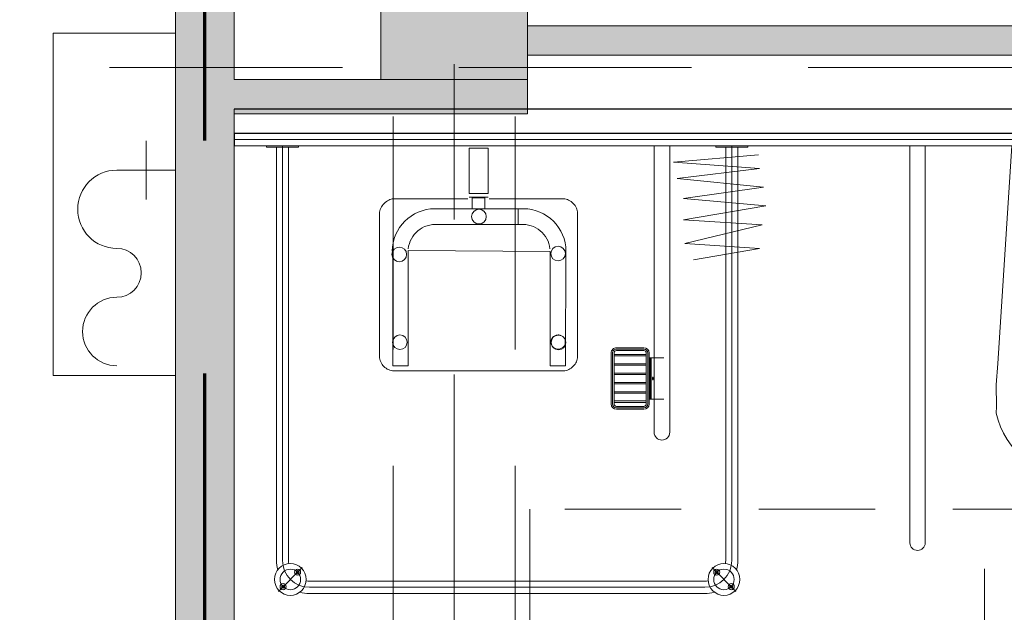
# Model space of a CAD drawing. Header units: centimetres. Extents: x -1631 to 21770, y -8842 to 3590.
# Tile 136 of 150: x 499 to 700, y 1724 to 1846. Entities that reach past the tile are written whole.
import ezdxf

# ---------------------------------------------------------------- set-up
doc = ezdxf.new("R2010")
doc.units = ezdxf.units.CM
for name, pattern in [('Długa kreska', [142.875, 95.25, -47.625]), ('Oś', [222.25, 127, -31.75, 31.75, -31.75]), ('Ponad', [39.688, 23.813, -15.875]), ('Ukryte', [71.438, 47.625, -23.813])]:
    doc.linetypes.add(name, pattern=pattern)
for name, color, linetype, lineweight in [('A-AREA-IDEN', 2, 'Continuous', 13), ('A-DETL', 90, 'Continuous', 9), ('A-DETL-HDLN', 90, 'Ukryte', 9), ('A-FLOR-OVHD', 1, 'Ponad', 9), ('A-WALL', 113, 'Continuous', 13), ('A-WALL-FNSH', 113, 'Continuous', 13), ('A-WALL-PATT', 111, 'Continuous', 13), ('P-SANR-FIXT', 6, 'Continuous', 9), ('S-COLS', 52, 'Continuous', 13), ('S-GRID', 1, 'Continuous', 13)]:
    doc.layers.add(name, color=color, linetype=linetype, lineweight=lineweight)

# ---------------------------------------------------------------- blocks, each defined once
blk = doc.blocks.new('M_Concrete-Square-Column - 300 x 300mm-1794508-5_piętro III __10_50 m_ - stan projektowany')
at = {"layer": 'S-COLS', "lineweight": 9}
blk.add_hatch(color=254, dxfattribs=at).paths.add_polyline_path([(15, -15), (15, 15), (-15, 15), (-15, -15)], flags=0)
for p, q in [((15, 15), (-15, 15)), ((-15, 15), (-15, -15)), ((15, -15), (15, 15)), ((-15, -15), (15, -15))]:
    blk.add_line(p, q, dxfattribs=at)
blk = doc.blocks.new('miska ustępowa dla N_35_5x54 wisząca koło narożna - Type 1-2357503-5_piętro III __10_50 m_ - stan projektowany')
at = {"layer": 'P-SANR-FIXT'}
for p, q in [((44.09, 84.95), (44.09, 3.75)), ((47.21, 84.95), (47.21, 3.75)), ((-23.38, 73.37), (-32.54, 73.37)), ((-23.38, 71.81), (-32.54, 71.81)), ((-23.38, 49.38), (-23.38, 71.81)), ((-21.82, 49.38), (-21.82, 71.81)), ((4.01, 69.78), (6.13, 70.8)), ((6.13, 70.8), (7.56, 71.26)), ((7.56, 71.26), (9.56, 71.73)), ((9.56, 71.73), (11.02, 71.92)), ((11.02, 71.92), (12.5, 72)), ((12.5, 72), (13.98, 71.92)), ((13.98, 71.92), (15.44, 71.73)), ((15.44, 71.73), (17.44, 71.26)), ((17.44, 71.26), (18.87, 70.8)), ((18.87, 70.8), (20.99, 69.78)), ((-32.54, 70.25), (-23.38, 70.25)), ((-24.94, 49.38), (-24.94, 70.25)), ((1.02, 67.71), (2.75, 69.02)), ((2.75, 69.02), (4.01, 69.78)), ((20.99, 69.78), (22.25, 69.02)), ((22.25, 69.02), (23.98, 67.71)), ((-0.58, 66.14), (1.02, 67.71)), ((23.98, 67.71), (25.58, 66.14)), ((-2.34, 63.8), (-1.51, 65.01)), ((-1.51, 65.01), (-0.58, 66.14)), ((25.58, 66.14), (26.51, 65.01)), ((26.51, 65.01), (27.34, 63.8)), ((-3.69, 61.21), (-3.07, 62.53)), ((-3.07, 62.53), (-2.34, 63.8)), ((27.34, 63.8), (28.07, 62.53)), ((28.07, 62.53), (28.69, 61.21)), ((-4.19, 59.84), (-3.69, 61.21)), ((28.69, 61.21), (29.19, 59.84)), ((-4.82, 57.07), (-4.57, 58.43)), ((-4.57, 58.43), (-4.19, 59.84)), ((29.19, 59.84), (29.57, 58.43)), ((29.57, 58.43), (29.53, 57.07)), ((-4.88, 52.64), (-4.82, 57.07)), ((29.53, 57.07), (29.58, 52.64)), ((-4.56, 48.31), (-4.88, 52.64)), ((29.58, 52.64), (29.22, 48.31)), ((-1.4, 3.75), (-4.56, 48.31)), ((29.22, 48.31), (26.4, 3.75)), ((8.17, 39.35), (8.17, 44.47)), ((17.32, 44.47), (17.32, 39.35)), ((16.4, 38.08), (9.09, 38.08)), ((4.69, 28.65), (4.69, 31.45)), ((19.8, 28.65), (19.8, 31.45)), ((3.32, 30.06), (6.14, 30.06)), ((18.43, 30.06), (21.25, 30.06))]:
    blk.add_line(p, q, dxfattribs=at)
for centre in [(4.69, 30.06), (19.8, 30.06)]:
    blk.add_circle(centre, 0.825, dxfattribs=at)
for centre, radius, start, end in [((45.65, 84.95), 1.56, 0, 180), ((-23.38, 71.81), 1.56, 360, 90), ((-23.38, 71.81), 1.56, 270, 360), ((-30.79, 49.38), 5.85, 254.5618, 0), ((-30.79, 49.38), 7.41, 257.8673, 0), ((-30.79, 49.38), 8.97, 260.0004, 0), ((12.74, 44.25), 4.58, 2.8022, 177.1978), ((9.34, 39.23), 1.17, 174.1101, 257.7661), ((16.15, 39.23), 1.17, 282.2339, 5.8899)]:
    blk.add_arc(centre, radius, start, end, dxfattribs=at)
for centre, major_axis, ratio in [((12.55, 52.26), (0, 16.33), 0.823529), ((12.55, 52.01), (0, 15.16), 0.845174)]:
    blk.add_ellipse(centre, major_axis=major_axis, ratio=ratio, dxfattribs=at)
blk = doc.blocks.new('brodzik natryskowy dla N - Type 1-2359078-5_piętro III __10_50 m_ - stan projektowany')
at = {"layer": 'P-SANR-FIXT'}
for p, q in [((-35.25, 90), (-40.13, 94.88)), ((47.11, 95.3), (-33.8, 95.3)), ((48.56, 90), (53.43, 94.88)), ((-33.8, 94.05), (47.11, 94.05)), ((47.11, 92.8), (-33.8, 92.8)), ((52.61, 3.75), (52.61, 88.75)), ((-40.55, 4.05), (-40.55, 88.55)), ((-39.3, 3.75), (-39.3, 88.55)), ((-38.05, 4.05), (-38.05, 88.55)), ((51.36, 4.05), (51.36, 88.55)), ((53.86, 4.05), (53.86, 88.55)), ((-26.61, 3.95), (-26.61, 62.35)), ((-23.41, 62.35), (-23.41, 3.95)), ((-22.41, 56.55), (-22.41, 46.15)), ((-22.11, 56.55), (-22.11, 46.15)), ((-21.81, 56.55), (-21.81, 46.15)), ((-15.71, 57.65), (-21.31, 57.65)), ((-15.71, 57.35), (-21.31, 57.35)), ((-15.71, 57.05), (-21.31, 57.05)), ((-15.21, 46.15), (-15.21, 56.55)), ((-14.91, 46.15), (-14.91, 56.55)), ((-14.61, 46.15), (-14.61, 56.55)), ((-22.41, 55.6), (-25.41, 55.6)), ((-22.81, 55.6), (-22.81, 47.1)), ((-22.61, 55.6), (-22.61, 47.1)), ((-21.81, 56.25), (-15.21, 56.25)), ((-21.81, 55.95), (-15.21, 55.95)), ((-21.81, 54.35), (-15.21, 54.35)), ((-21.81, 54.05), (-15.21, 54.05)), ((-21.81, 52.45), (-15.21, 52.45)), ((-21.81, 52.15), (-15.21, 52.15)), ((-21.81, 50.55), (-15.21, 50.55)), ((-21.81, 50.25), (-15.21, 50.25)), ((-21.81, 48.65), (-15.21, 48.65)), ((-21.81, 48.35), (-15.21, 48.35)), ((-7.4, 48.18), (-7.25, 48.42)), ((-7.25, 48.42), (-7.07, 48.65)), ((-7.07, 48.65), (-6.88, 48.86)), ((-6.88, 48.86), (-6.67, 49.06)), ((-6.67, 49.06), (-6.44, 49.24)), ((-6.44, 49.24), (-6.2, 49.39)), ((-6.2, 49.39), (-5.95, 49.52)), ((-5.95, 49.52), (-5.69, 49.63)), ((-5.69, 49.63), (-5.41, 49.71)), ((-5.41, 49.71), (-5.13, 49.76)), ((-5.29, 48.78), (-5.37, 25.35)), ((-2.15, 48.78), (-5.29, 48.78)), ((-5.13, 49.76), (29.82, 49.76)), ((-2.15, 25.38), (-2.15, 48.78)), ((26.92, 48.78), (30.07, 48.78)), ((26.92, 48.78), (26.92, 25.18)), ((29.82, 49.76), (30.1, 49.76)), ((30.07, 25.38), (30.07, 48.78)), ((30.1, 49.76), (30.38, 49.71)), ((30.38, 49.71), (30.65, 49.64)), ((30.65, 49.64), (30.92, 49.53)), ((30.92, 49.53), (31.17, 49.41)), ((31.17, 49.41), (31.41, 49.26)), ((31.41, 49.26), (31.64, 49.09)), ((31.64, 49.09), (31.85, 48.89)), ((31.85, 48.89), (32.05, 48.68)), ((32.05, 48.68), (32.22, 48.46)), ((32.22, 48.46), (32.38, 48.21)), ((-22.41, 47.1), (-25.41, 47.1)), ((-21.81, 46.75), (-15.21, 46.75)), ((-21.81, 46.45), (-15.21, 46.45)), ((-7.74, 47.12), (-7.7, 47.39)), ((-7.74, 46.84), (-7.74, 47.12)), ((-7.74, 17.3), (-7.74, 46.84)), ((-7.7, 47.39), (-7.62, 47.66)), ((-7.62, 47.66), (-7.52, 47.93)), ((-7.52, 47.93), (-7.4, 48.18)), ((32.38, 48.21), (32.51, 47.96)), ((32.51, 47.96), (32.61, 47.69)), ((32.61, 47.69), (32.69, 47.42)), ((32.69, 47.42), (32.74, 47.13)), ((32.74, 47.13), (32.74, 17.61)), ((-21.31, 45.65), (-15.71, 45.65)), ((-21.31, 45.35), (-15.71, 45.35)), ((-21.31, 45.05), (-15.71, 45.05)), ((-5.21, 44.19), (-5.18, 44.33)), ((-5.18, 44.33), (-5.13, 44.46)), ((-5.13, 44.46), (-5.07, 44.59)), ((-5.07, 44.59), (-4.99, 44.71)), ((-4.99, 44.71), (-4.91, 44.83)), ((-4.91, 44.83), (-4.81, 44.93)), ((-4.81, 44.93), (-4.71, 45.02)), ((-4.71, 45.02), (-4.6, 45.11)), ((-4.6, 45.11), (-4.48, 45.18)), ((-4.48, 45.18), (-4.35, 45.24)), ((-4.35, 45.24), (-4.21, 45.29)), ((-4.21, 45.29), (-4.07, 45.33)), ((-4.07, 45.33), (-3.93, 45.35)), ((-3.93, 45.35), (-3.78, 45.36)), ((-3.78, 45.36), (-3.63, 45.35)), ((-3.63, 45.35), (-3.48, 45.33)), ((-3.48, 45.33), (-3.34, 45.29)), ((-3.34, 45.29), (-3.21, 45.24)), ((-3.21, 45.24), (-3.08, 45.18)), ((-3.08, 45.18), (-2.96, 45.11)), ((-2.96, 45.11), (-2.85, 45.02)), ((-2.85, 45.02), (-2.74, 44.93)), ((-2.74, 44.93), (-2.65, 44.83)), ((-2.65, 44.83), (-2.56, 44.71)), ((-2.56, 44.71), (-2.49, 44.59)), ((-2.49, 44.59), (-2.43, 44.46)), ((-2.43, 44.46), (-2.38, 44.33)), ((-2.38, 44.33), (-2.34, 44.19)), ((-5.24, 43.9), (-5.23, 44.04)), ((-5.23, 43.75), (-5.24, 43.9)), ((-5.23, 44.04), (-5.21, 44.19)), ((-5.21, 43.6), (-5.23, 43.75)), ((-5.18, 43.46), (-5.21, 43.6)), ((-5.13, 43.33), (-5.18, 43.46)), ((-5.07, 43.2), (-5.13, 43.33)), ((-4.99, 43.08), (-5.07, 43.2)), ((-4.91, 42.96), (-4.99, 43.08)), ((-4.81, 42.86), (-4.91, 42.96)), ((-4.71, 42.77), (-4.81, 42.86)), ((-4.6, 42.68), (-4.71, 42.77)), ((-4.48, 42.61), (-4.6, 42.68)), ((-4.35, 42.55), (-4.48, 42.61)), ((-4.21, 42.5), (-4.35, 42.55)), ((-4.07, 42.46), (-4.21, 42.5)), ((-3.93, 42.44), (-4.07, 42.46)), ((-3.78, 42.43), (-3.93, 42.44)), ((-3.48, 42.46), (-3.63, 42.44)), ((-3.34, 42.5), (-3.48, 42.46)), ((-3.21, 42.55), (-3.34, 42.5)), ((-3.08, 42.61), (-3.21, 42.55)), ((-2.96, 42.68), (-3.08, 42.61)), ((-2.85, 42.77), (-2.96, 42.68)), ((-2.74, 42.86), (-2.85, 42.77)), ((-2.65, 42.96), (-2.74, 42.86)), ((-2.56, 43.08), (-2.65, 42.96)), ((-2.49, 43.2), (-2.56, 43.08)), ((-2.43, 43.33), (-2.49, 43.2)), ((-2.38, 43.46), (-2.43, 43.33)), ((-2.34, 43.6), (-2.38, 43.46)), ((-2.34, 44.19), (-2.32, 44.04)), ((-2.32, 43.75), (-2.34, 43.6)), ((-2.32, 44.04), (-2.31, 43.9)), ((-2.31, 43.9), (-2.32, 43.75)), ((-44.99, 24.77), (-31.46, 27.07)), ((-29.67, 23.75), (-44.99, 24.77)), ((-5.37, 25.35), (-5.32, 24.46)), ((-5.32, 24.46), (-5.19, 23.6)), ((26.92, 25.18), (-2.15, 25.38)), ((-2.03, 24.3), (-2.11, 24.85)), ((-1.89, 23.76), (-2.03, 24.3)), ((26.66, 23.76), (26.8, 24.3)), ((26.8, 24.3), (26.88, 24.85)), ((30.1, 24.46), (29.97, 23.6)), ((30.15, 25.35), (30.1, 24.46)), ((-45.5, 19.91), (-29.67, 23.75)), ((-5.19, 23.6), (-4.98, 22.76)), ((-4.98, 22.76), (-4.68, 21.97)), ((-1.71, 23.26), (-1.89, 23.76)), ((-1.47, 22.77), (-1.71, 23.26)), ((-1.19, 22.31), (-1.47, 22.77)), ((-0.87, 21.89), (-1.19, 22.31)), ((25.65, 21.89), (25.96, 22.31)), ((25.96, 22.31), (26.24, 22.77)), ((26.24, 22.77), (26.48, 23.26)), ((26.48, 23.26), (26.66, 23.76)), ((29.75, 22.76), (29.46, 21.97)), ((29.97, 23.6), (29.75, 22.76)), ((-4.68, 21.97), (-4.32, 21.2)), ((-4.32, 21.2), (-3.88, 20.49)), ((-3.88, 20.49), (-3.38, 19.82)), ((-0.51, 21.49), (-0.87, 21.89)), ((-0.12, 21.13), (-0.51, 21.49)), ((0.31, 20.81), (-0.12, 21.13)), ((0.76, 20.54), (0.31, 20.81)), ((1.25, 20.3), (0.76, 20.54)), ((1.76, 20.11), (1.25, 20.3)), ((23.02, 20.11), (23.53, 20.3)), ((23.53, 20.3), (24.01, 20.54)), ((24.01, 20.54), (24.47, 20.81)), ((24.47, 20.81), (24.89, 21.13)), ((24.89, 21.13), (25.29, 21.49)), ((25.29, 21.49), (25.65, 21.89)), ((28.66, 20.49), (28.16, 19.82)), ((29.09, 21.2), (28.66, 20.49)), ((29.46, 21.97), (29.09, 21.2)), ((-46.26, 16.08), (-29.41, 18.89)), ((-29.41, 18.89), (-45.5, 19.91)), ((-3.38, 19.82), (-2.82, 19.2)), ((-2.82, 19.2), (-2.2, 18.64)), ((-2.2, 18.64), (-1.53, 18.13)), ((-1.53, 18.13), (-0.81, 17.7)), ((2.29, 19.98), (1.76, 20.11)), ((2.84, 19.89), (2.29, 19.98)), ((3.4, 19.86), (2.84, 19.89)), ((4.41, 19.87), (3.4, 19.86)), ((3.78, 19.87), (21.37, 19.87)), ((4.41, 16.64), (4.41, 19.87)), ((21.37, 19.87), (21.94, 19.89)), ((21.94, 19.89), (22.49, 19.98)), ((22.49, 19.98), (23.02, 20.11)), ((26.31, 18.13), (25.59, 17.7)), ((26.98, 18.64), (26.31, 18.13)), ((27.59, 19.2), (26.98, 18.64)), ((28.16, 19.82), (27.59, 19.2)), ((-7.7, 17.03), (-7.74, 17.3)), ((-7.62, 16.76), (-7.7, 17.03)), ((-7.51, 16.5), (-7.62, 16.76)), ((-7.38, 16.25), (-7.51, 16.5)), ((-7.23, 16), (-7.38, 16.25)), ((-0.81, 17.7), (-0.05, 17.33)), ((-0.05, 17.33), (0.75, 17.04)), ((0.75, 17.04), (1.58, 16.82)), ((1.58, 16.82), (2.44, 16.69)), ((2.44, 16.69), (4.41, 16.64)), ((22.33, 16.69), (3.78, 16.64)), ((11.19, 16.69), (13.8, 16.69)), ((11.19, 14.42), (11.19, 16.69)), ((13.8, 16.69), (13.8, 14.42)), ((23.2, 16.82), (22.33, 16.69)), ((24.03, 17.04), (23.2, 16.82)), ((24.83, 17.33), (24.03, 17.04)), ((25.59, 17.7), (24.83, 17.33)), ((32.35, 16.27), (32.19, 16.02)), ((32.49, 16.52), (32.35, 16.27)), ((32.6, 16.79), (32.49, 16.52)), ((32.68, 17.06), (32.6, 16.79)), ((32.74, 17.33), (32.68, 17.06)), ((32.74, 17.61), (32.74, 17.33)), ((-29.41, 14.55), (-46.26, 16.08)), ((-45.75, 12.25), (-29.41, 14.55)), ((-7.05, 15.77), (-7.23, 16)), ((-6.85, 15.56), (-7.05, 15.77)), ((-6.64, 15.36), (-6.85, 15.56)), ((-6.41, 15.18), (-6.64, 15.36)), ((-6.17, 15.02), (-6.41, 15.18)), ((-5.92, 14.89), (-6.17, 15.02)), ((-5.66, 14.78), (-5.92, 14.89)), ((-5.39, 14.7), (-5.66, 14.78)), ((-5.12, 14.65), (-5.39, 14.7)), ((-4.84, 14.63), (-5.12, 14.65)), ((10.32, 14.63), (-4.84, 14.63)), ((14.44, 14.29), (10.55, 14.26)), ((13.8, 14.42), (11.19, 14.42)), ((30.14, 14.63), (14.73, 14.63)), ((30.36, 14.7), (30.1, 14.65)), ((30.62, 14.78), (30.14, 14.63)), ((30.87, 14.89), (30.62, 14.78)), ((31.12, 15.03), (30.87, 14.89)), ((31.36, 15.19), (31.12, 15.03)), ((31.59, 15.37), (31.36, 15.19)), ((31.81, 15.57), (31.59, 15.37)), ((32.01, 15.79), (31.81, 15.57)), ((32.19, 16.02), (32.01, 15.79)), ((-28.14, 10.46), (-45.75, 12.25)), ((10.54, 13.54), (14.45, 13.54)), ((10.54, 4.27), (10.54, 13.54)), ((14.45, 4.27), (14.45, 13.54)), ((-44.99, 8.42), (-28.14, 10.46)), ((-27.37, 7.14), (-44.99, 8.42)), ((-44.73, 5.61), (-27.37, 7.14)), ((-42.55, 4.05), (-42.55, 3.75)), ((-36.05, 4.05), (-42.55, 4.05)), ((-36.05, 3.75), (-36.05, 4.05)), ((14.45, 4.27), (10.54, 4.27)), ((49.36, 4.05), (49.36, 3.75)), ((55.86, 4.05), (49.36, 4.05)), ((55.86, 3.75), (55.86, 4.05))]:
    blk.add_line(p, q, dxfattribs=at)
for centre, radius in [((-37.69, 92.44), 3.25), ((51, 92.44), 3.25), ((-39.18, 93.92), 0.62), ((-37.69, 92.44), 2.1), ((-39.18, 93.92), 0.32), ((51, 92.44), 2.1), ((52.48, 93.92), 0.62), ((52.48, 93.92), 0.32), ((-36.21, 90.95), 0.62), ((-36.21, 90.95), 0.32), ((49.51, 90.95), 0.62), ((49.51, 90.95), 0.32), ((-3.85, 43.99), 1.5), ((28.59, 43.93), 1.5), ((-3.77, 25.8), 1.5), ((28.71, 25.99), 1.5), ((12.42, 18.25), 1.5)]:
    blk.add_circle(centre, radius, dxfattribs=at)
for centre, radius, start, end in [((-33.8, 88.55), 6.75, 90, 106.4965), ((47.11, 88.55), 6.75, 73.5035, 90), ((-33.8, 88.55), 5.5, 90, 180), ((-33.8, 88.55), 4.25, 90, 98.8511), ((47.11, 88.55), 5.5, 0, 90), ((47.11, 88.55), 4.25, 81.1489, 90), ((-33.8, 88.55), 6.75, 163.5035, 180), ((-33.8, 88.55), 4.25, 171.1489, 180), ((47.11, 88.55), 4.25, 0, 8.8511), ((47.11, 88.55), 6.75, 0, 16.4965), ((-25.01, 62.35), 1.6, 0, 180), ((-21.31, 56.55), 1.1, 90, 180), ((-21.31, 56.55), 0.8, 90, 180), ((-21.31, 56.55), 0.5, 90, 180), ((-15.71, 56.55), 1.1, 0, 90), ((-15.71, 56.55), 0.8, 0, 90), ((-15.71, 56.55), 0.5, 0, 90), ((-21.31, 46.15), 1.1, 180, 270), ((-21.31, 46.15), 0.8, 180, 270), ((-21.31, 46.15), 0.5, 180, 270), ((-15.71, 46.15), 0.5, 270, 0), ((-15.71, 46.15), 0.8, 270, 0), ((-15.71, 46.15), 1.1, 270, 0)]:
    blk.add_arc(centre, radius, start, end, dxfattribs=at)
blk.add_ellipse((-23.14, 51.35), major_axis=(0, 0.325), ratio=0.224951, dxfattribs=at)
blk = doc.blocks.new('HYDRANT_PPOZ_SZAFKA_NASCIENNA - SUPRON 3-V11-5_piętro III __10_50 m_ - stan projektowany')
at = {"layer": 'P-SANR-FIXT'}
for p, q in [((47.5, 31), (-22.5, 31)), ((-22.5, 31), (-22.5, 6)), ((-22.5, 6), (-22.5, 31)), ((-22.5, 31), (47.5, 31)), ((47.5, 6), (47.5, 31)), ((47.5, 31), (47.5, 6)), ((19.5, 6), (19.5, 18)), ((19.5, 12), (13.5, 12)), ((19.5, 12), (25.5, 12))]:
    blk.add_line(p, q, dxfattribs=at)
for centre, radius, start, end in [((-13.5, 18), 7, 0, 180), ((11.5, 18), 8, 360, 180), ((-1.5, 18), 5, 180, 360)]:
    blk.add_arc(centre, radius, start, end, dxfattribs=at)
blk = doc.blocks.new('METKA_POMIESZCZENIA2 - Rozbudowana krótka - bez ramki-2403173-5_piętro III __10_50 m_ - stan projektowany')
at = {"layer": 'A-AREA-IDEN'}
for p, q in [((0, 0.425), (0, 0)), ((0.0976, 0), (-0.8, 0)), ((-0.8, 0), (0.8, 0)), ((0, 0), (0, -0.425))]:
    blk.add_line(p, q, dxfattribs=at)

msp = doc.modelspace()

# ---------------------------------------------------------------- hatches: boundary and pattern name
at = {"layer": 'A-WALL-PATT'}
h = msp.add_hatch(color=9, dxfattribs=at)
h.paths.add_polyline_path([(542.38, 132.33), (542.38, 139.33), (530.38, 139.33), (530.38, 132.33)], flags=0)
h.paths.add_polyline_path([(530.38, 250.33), (542.38, 250.33), (542.38, 515.33), (530.38, 515.33), (530.38, 419.08)], flags=0)
h.paths.add_polyline_path([(542.38, 657.83), (542.38, 660.33), (530.38, 660.33), (530.38, 657.83), (532.88, 657.83)], flags=0)
h.paths.add_polyline_path([(542.38, 781.33), (542.38, 1102.83), (530.38, 1102.83), (530.38, 781.33), (532.88, 781.33)], flags=0)
h.paths.add_polyline_path([(530.38, 1312.83), (542.38, 1312.83), (542.38, 1431.33), (530.38, 1431.33)], flags=0)
h.paths.add_polyline_path([(530.38, 1633.83), (542.38, 1633.83), (542.38, 2022.83), (530.38, 2022.83), (530.38, 1665.12)], flags=0)
h.paths.add_polyline_path([(542.38, 2173.83), (542.38, 2458.83), (530.38, 2458.83), (530.38, 2173.83)], flags=0)
h.paths.add_polyline_path([(530.38, 2593.83), (542.38, 2593.83), (542.38, 2824.33), (530.38, 2824.33), (530.38, 2634.27)], flags=0)
for points in [[(1172.38, 1838.33), (1172.38, 1844.33), (602.38, 1844.33), (602.38, 1838.33), (1100.2, 1838.33)], [(602.38, 1826.33), (602.38, 1833.33), (542.38, 1833.33), (542.38, 1826.33), (572.38, 1826.33)]]:
    msp.add_hatch(color=9, dxfattribs=at).paths.add_polyline_path(points, flags=0)

# ---------------------------------------------------------------- linework, layer by layer
at = {"layer": 'A-DETL', "linetype": 'Długa kreska', "lineweight": 70}
msp.add_line((536.38, 1678), (536.38, 1848.33), dxfattribs=at)
at = {"layer": 'A-DETL-HDLN'}
for p, q in [((574.88, 420.83), (574.88, 2793.33)), ((599.88, 420.83), (599.88, 2793.33)), ((-1197.62, 1835.83), (1172.38, 1835.83))]:
    msp.add_line(p, q, dxfattribs=at)
at = {"layer": 'A-FLOR-OVHD'}
for p, q in [((752.87, 1745.5), (602.87, 1745.5)), ((602.87, 1745.5), (602.87, 1595.5))]:
    msp.add_line(p, q, dxfattribs=at)
at = {"layer": 'A-WALL', "lineweight": 9}
for p, q in [((530.38, 2022.83), (530.38, 1680.33)), ((542.38, 1833.33), (542.38, 1863.33)), ((1172.38, 1844.33), (602.38, 1844.33)), ((602.38, 1838.33), (1172.38, 1838.33)), ((572.38, 1833.33), (542.38, 1833.33)), ((602.38, 1826.33), (602.38, 1833.33)), ((542.38, 1826.33), (602.38, 1826.33)), ((542.38, 1633.83), (542.38, 1819.83))]:
    msp.add_line(p, q, dxfattribs=at)
at = {"layer": 'A-WALL', "color": 7, "lineweight": 25}
for p, q in [((760.38, 1827.33), (542.38, 1827.33)), ((760.38, 1822.33), (542.38, 1822.33)), ((542.38, 1822.33), (542.38, 1819.83))]:
    msp.add_line(p, q, dxfattribs=at)
at = {"layer": 'A-WALL'}
for p, q in [((542.38, 1827.33), (542.38, 1822.33)), ((760.38, 1821.08), (542.38, 1821.08))]:
    msp.add_line(p, q, dxfattribs=at)
at = {"layer": 'A-WALL-FNSH', "color": 250, "lineweight": 9}
msp.add_line((542.38, 1819.83), (760.38, 1819.83), dxfattribs=at)
at = {"layer": 'S-GRID', "linetype": 'Oś'}
msp.add_line((587.38, 2884.27), (587.38, 27.13), dxfattribs=at)

# ---------------------------------------------------------------- block references
at = {"layer": 'A-AREA-IDEN', "xscale": 99.99999999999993, "yscale": 99.99999999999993, "zscale": 99.99999999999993}
msp.add_blockref('METKA_POMIESZCZENIA2 - Rozbudowana krótka - bez ramki-2403173-5_piętro III __10_50 m_ - stan projektowany', (695.87, 1690.82), dxfattribs=at)
at = {"layer": 'P-SANR-FIXT'}
for name, p, rotation in [('HYDRANT_PPOZ_SZAFKA_NASCIENNA - SUPRON 3-V11-5_piętro III __10_50 m_ - stan projektowany', (536.38, 1795.33), 89.9999999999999), ('brodzik natryskowy dla N - Type 1-2359078-5_piętro III __10_50 m_ - stan projektowany', (604.88, 1823.58), 180), ('miska ustępowa dla N_35_5x54 wisząca koło narożna - Type 1-2357503-5_piętro III __10_50 m_ - stan projektowany', (727.83, 1823.58), 180)]:
    msp.add_blockref(name, p, dxfattribs=dict(at, rotation=rotation))
at = {"layer": 'S-COLS', "lineweight": 9}
msp.add_blockref('M_Concrete-Square-Column - 300 x 300mm-1794508-5_piętro III __10_50 m_ - stan projektowany', (587.38, 1848.33), dxfattribs=at)

doc.saveas('drawing.dxf')
